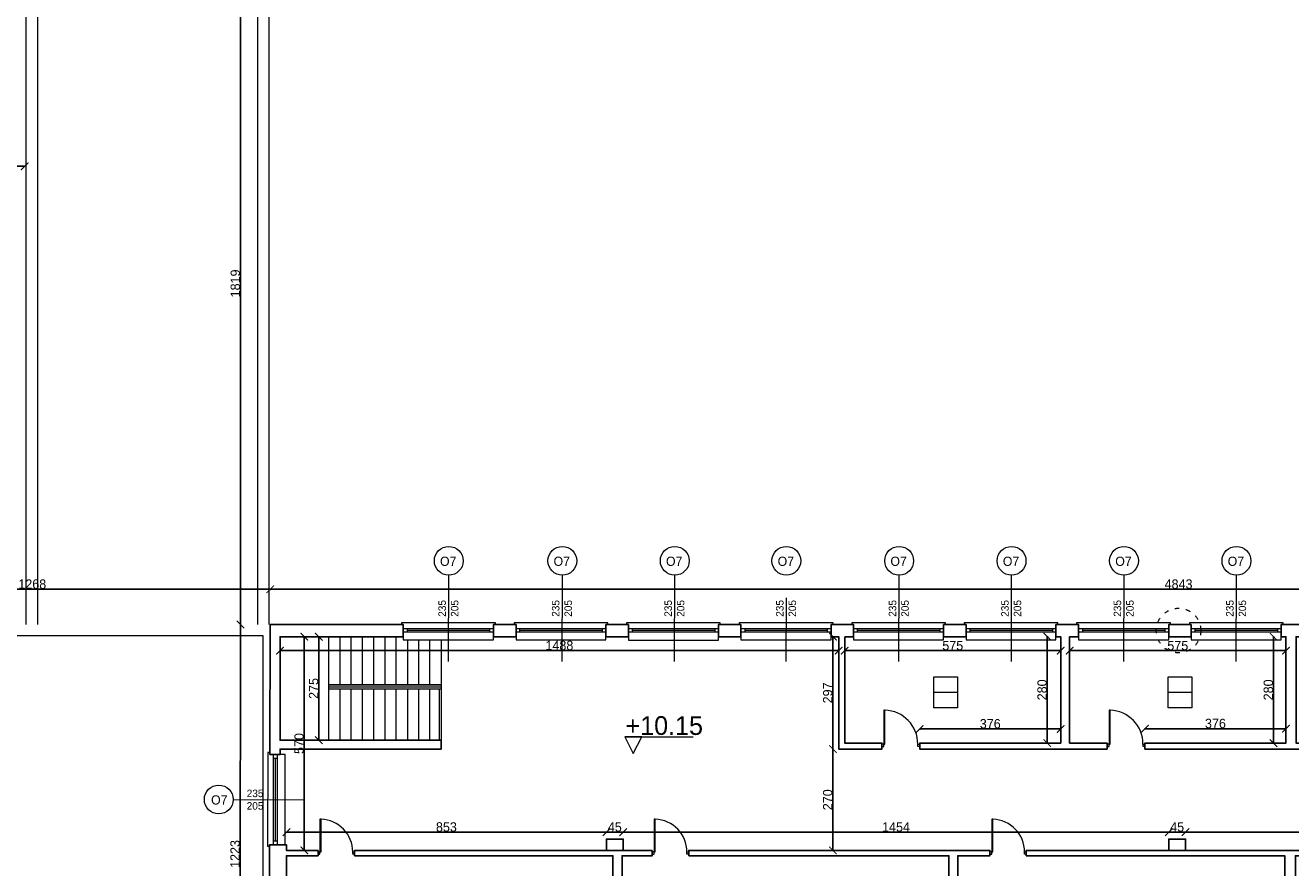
# Model space of a CAD drawing. Header units: centimetres. Extents: x -17621 to 77377, y -18613 to 66.
# Tile 145 of 173: x 46969 to 50342, y -16382 to -14136. Entities that reach past the tile are written whole.
import ezdxf

# ---------------------------------------------------------------- set-up
doc = ezdxf.new("R2010")
doc.units = ezdxf.units.CM
doc.linetypes.add('ACAD_ISO03W100', pattern=[30, 12, -18])
doc.layers.add('0-wymiarowanie rys.CAD', color=5, linetype='Continuous', lineweight=0, true_color=0x0000ff)
for name, color, linetype, lineweight in [('a_drzwi i okna', 2, 'Continuous', 0), ('a_inwentaryzacja', 141, 'Continuous', 0), ('a_niewiadome', 1, 'ACAD_ISO03W100', 0), ('a_wymiarowanie', 211, 'Continuous', 0), ('drzwi', 2, 'Continuous', 0), ('pomieszczenia', 191, 'Continuous', 5)]:
    doc.layers.add(name, color=color, linetype=linetype, lineweight=lineweight)
for name, color, linetype in [('PDF4_A250 SCHODY', 7, 'Continuous'), ('PDF4_A310 STOLARKA ZEWNĘTRZNA', 7, 'Continuous'), ('PDF4_WIDOKOWA', 7, 'Continuous'), ('PDF5_A710 OZNACZENIA KOMUNIKACJI', 7, 'Continuous'), ('PDF5_Text', 7, 'Continuous')]:
    doc.layers.add(name, color=color, linetype=linetype)
doc.styles.add('PDF Century Gothic', font='GOTHIC.TTF')
doc.dimstyles.new('ISO-25', dxfattribs={"dimtxt": 25, "dimasz": 20, "dimexe": 0.6, "dimexo": 0.375, "dimtad": 1, "dimdec": 0, "dimtxsty": 'PDF Century Gothic', "dimblk": 'ARCHTICK', "dimcen": 2.5, "dimadec": 1, "dimazin": 0, "dimtfac": 1, "dimtdec": 0, "dimtmove": 0, "dimatfit": 3, "dimldrblk": 'ARCHTICK', "dimfxl": 2, "dimfxlon": 1, "dimarcsym": 0})

# ---------------------------------------------------------------- blocks, each defined once
blk = doc.blocks.new('_ArchTick')
at = {"color": 0, "linetype": 'ByBlock', "const_width": 0.15}
blk.add_lwpolyline([(-0.5, -0.5), (0.5, 0.5)], dxfattribs=at)
blk = doc.blocks.new('*D259')
at = {"layer": 'a_wymiarowanie', "color": 0, "lineweight": -2, "transparency": 16777216}
for p, q in [((47664.6, -16289.2), (47664.6, -16286.6)), ((47664.6, -16287.2), (48517.6, -16287.2)), ((48517.6, -16289.2), (48517.6, -16286.6))]:
    blk.add_line(p, q, dxfattribs=at)
at = {"layer": 'Defpoints', "color": 0, "transparency": 16777216}
for p in [(48517.6, -16287.2), (47664.6, -16320.6), (48517.6, -16320.8)]:
    blk.add_point(p, dxfattribs=at)
at = {"layer": 'a_wymiarowanie', "color": 0, "lineweight": -2, "transparency": 16777216, "xscale": 20, "yscale": 20, "zscale": 20, "rotation": 180}
blk.add_blockref('_ArchTick', (47664.6, -16287.2), dxfattribs=at)
at = {"layer": 'a_wymiarowanie', "color": 0, "lineweight": -2, "transparency": 16777216, "xscale": 20, "yscale": 20, "zscale": 20}
blk.add_blockref('_ArchTick', (48517.6, -16287.2), dxfattribs=at)
at = {"layer": 'a_wymiarowanie', "color": 0, "lineweight": 0, "transparency": 16777216, "insert": (48091.1, -16273.5), "char_height": 25, "attachment_point": 5, "style": 'PDF Century Gothic'}
blk.add_mtext('853', dxfattribs=at)
blk = doc.blocks.new('*D260')
at = {"layer": 'a_wymiarowanie', "color": 0, "lineweight": -2, "transparency": 16777216}
for p, q in [((48517.6, -16289.2), (48517.6, -16286.6)), ((48517.6, -16287.2), (48562.6, -16287.2)), ((48562.6, -16289.2), (48562.6, -16286.6))]:
    blk.add_line(p, q, dxfattribs=at)
at = {"layer": 'Defpoints', "color": 0, "transparency": 16777216}
for p in [(48562.6, -16287.2), (48517.6, -16320.8), (48562.6, -16305.8)]:
    blk.add_point(p, dxfattribs=at)
at = {"layer": 'a_wymiarowanie', "color": 0, "lineweight": -2, "transparency": 16777216, "xscale": 20, "yscale": 20, "zscale": 20, "rotation": 180}
blk.add_blockref('_ArchTick', (48517.6, -16287.2), dxfattribs=at)
at = {"layer": 'a_wymiarowanie', "color": 0, "lineweight": -2, "transparency": 16777216, "xscale": 20, "yscale": 20, "zscale": 20}
blk.add_blockref('_ArchTick', (48562.6, -16287.2), dxfattribs=at)
at = {"layer": 'a_wymiarowanie', "color": 0, "lineweight": 0, "transparency": 16777216, "insert": (48540.1, -16273.5), "char_height": 25, "attachment_point": 5, "style": 'PDF Century Gothic'}
blk.add_mtext('45', dxfattribs=at)
blk = doc.blocks.new('*D261')
at = {"layer": 'a_wymiarowanie', "color": 0, "lineweight": -2, "transparency": 16777216}
for p, q in [((48562.6, -16289.2), (48562.6, -16286.6)), ((48562.6, -16287.2), (50016.6, -16287.2)), ((50016.6, -16289.2), (50016.6, -16286.6))]:
    blk.add_line(p, q, dxfattribs=at)
at = {"layer": 'Defpoints', "color": 0, "transparency": 16777216}
for p in [(50016.6, -16287.2), (48562.6, -16305.8), (50016.6, -16305.8)]:
    blk.add_point(p, dxfattribs=at)
at = {"layer": 'a_wymiarowanie', "color": 0, "lineweight": -2, "transparency": 16777216, "xscale": 20, "yscale": 20, "zscale": 20, "rotation": 180}
blk.add_blockref('_ArchTick', (48562.6, -16287.2), dxfattribs=at)
at = {"layer": 'a_wymiarowanie', "color": 0, "lineweight": -2, "transparency": 16777216, "xscale": 20, "yscale": 20, "zscale": 20}
blk.add_blockref('_ArchTick', (50016.6, -16287.2), dxfattribs=at)
at = {"layer": 'a_wymiarowanie', "color": 0, "lineweight": 0, "transparency": 16777216, "insert": (49289.6, -16273.5), "char_height": 25, "attachment_point": 5, "style": 'PDF Century Gothic'}
blk.add_mtext('1454', dxfattribs=at)
blk = doc.blocks.new('*D262')
at = {"layer": 'a_wymiarowanie', "color": 0, "lineweight": -2, "transparency": 16777216}
for p, q in [((50016.6, -16289.2), (50016.6, -16286.6)), ((50016.6, -16287.2), (50061.6, -16287.2)), ((50061.6, -16289.2), (50061.6, -16286.6))]:
    blk.add_line(p, q, dxfattribs=at)
at = {"layer": 'Defpoints', "color": 0, "transparency": 16777216}
for p in [(50061.6, -16287.2), (50016.6, -16305.8), (50061.6, -16305.8)]:
    blk.add_point(p, dxfattribs=at)
at = {"layer": 'a_wymiarowanie', "color": 0, "lineweight": -2, "transparency": 16777216, "xscale": 20, "yscale": 20, "zscale": 20, "rotation": 180}
blk.add_blockref('_ArchTick', (50016.6, -16287.2), dxfattribs=at)
at = {"layer": 'a_wymiarowanie', "color": 0, "lineweight": -2, "transparency": 16777216, "xscale": 20, "yscale": 20, "zscale": 20}
blk.add_blockref('_ArchTick', (50061.6, -16287.2), dxfattribs=at)
at = {"layer": 'a_wymiarowanie', "color": 0, "lineweight": 0, "transparency": 16777216, "insert": (50039.1, -16273.5), "char_height": 25, "attachment_point": 5, "style": 'PDF Century Gothic'}
blk.add_mtext('45', dxfattribs=at)
blk = doc.blocks.new('*D263')
at = {"layer": 'a_wymiarowanie', "color": 0, "lineweight": -2, "transparency": 16777216}
for p, q in [((50061.6, -16289.2), (50061.6, -16286.6)), ((50061.6, -16287.2), (51533.6, -16287.2)), ((51533.6, -16289.2), (51533.6, -16286.6))]:
    blk.add_line(p, q, dxfattribs=at)
at = {"layer": 'Defpoints', "color": 0, "transparency": 16777216}
for p in [(51533.6, -16287.2), (50061.6, -16305.8), (51533.6, -16305.8)]:
    blk.add_point(p, dxfattribs=at)
at = {"layer": 'a_wymiarowanie', "color": 0, "lineweight": -2, "transparency": 16777216, "xscale": 20, "yscale": 20, "zscale": 20, "rotation": 180}
blk.add_blockref('_ArchTick', (50061.6, -16287.2), dxfattribs=at)
at = {"layer": 'a_wymiarowanie', "color": 0, "lineweight": -2, "transparency": 16777216, "xscale": 20, "yscale": 20, "zscale": 20}
blk.add_blockref('_ArchTick', (51533.6, -16287.2), dxfattribs=at)
at = {"layer": 'a_wymiarowanie', "color": 0, "lineweight": 0, "transparency": 16777216, "insert": (50797.6, -16273.5), "char_height": 25, "attachment_point": 5, "style": 'PDF Century Gothic'}
blk.add_mtext('1472', dxfattribs=at)
blk = doc.blocks.new('*D315')
at = {"layer": 'a_wymiarowanie', "color": 0, "lineweight": -2, "transparency": 16777216}
for p, q in [((49752.4, -15801.2), (49752.4, -15803.8)), ((49752.4, -15803.2), (50329, -15803.2)), ((50329, -15801.2), (50329, -15803.8))]:
    blk.add_line(p, q, dxfattribs=at)
at = {"layer": 'Defpoints', "color": 0, "transparency": 16777216}
for p in [(49752.4, -15766), (50329, -15766), (50329, -15803.2)]:
    blk.add_point(p, dxfattribs=at)
at = {"layer": 'a_wymiarowanie', "color": 0, "lineweight": -2, "transparency": 16777216, "xscale": 20, "yscale": 20, "zscale": 20, "rotation": 180}
blk.add_blockref('_ArchTick', (49752.4, -15803.2), dxfattribs=at)
at = {"layer": 'a_wymiarowanie', "color": 0, "lineweight": -2, "transparency": 16777216, "xscale": 20, "yscale": 20, "zscale": 20}
blk.add_blockref('_ArchTick', (50329, -15803.2), dxfattribs=at)
at = {"layer": 'a_wymiarowanie', "color": 0, "lineweight": 0, "transparency": 16777216, "insert": (50040.7, -15789.8), "char_height": 25, "attachment_point": 5, "style": 'PDF Century Gothic'}
blk.add_mtext('575', dxfattribs=at)
blk = doc.blocks.new('*D316')
at = {"layer": 'a_wymiarowanie', "color": 0, "lineweight": -2, "transparency": 16777216}
for p, q in [((50297.9, -15766), (50295.3, -15766)), ((50295.9, -16049.7), (50295.9, -15766)), ((50297.9, -16049.7), (50295.3, -16049.7))]:
    blk.add_line(p, q, dxfattribs=at)
at = {"layer": 'Defpoints', "color": 0, "transparency": 16777216}
for p in [(50295.9, -15766), (50329, -15766), (50329, -16049.7)]:
    blk.add_point(p, dxfattribs=at)
at = {"layer": 'a_wymiarowanie', "color": 0, "lineweight": -2, "transparency": 16777216, "xscale": 20, "yscale": 20, "zscale": 20}
for p, rotation in [((50295.9, -15766), 90), ((50295.9, -16049.7), 270)]:
    blk.add_blockref('_ArchTick', p, dxfattribs=dict(at, rotation=rotation))
at = {"layer": 'a_wymiarowanie', "color": 0, "lineweight": 0, "transparency": 16777216, "insert": (50282.2, -15907.8), "char_height": 25, "attachment_point": 5, "rotation": 90, "style": 'PDF Century Gothic'}
blk.add_mtext('280', dxfattribs=at)
blk = doc.blocks.new('*D317')
at = {"layer": 'a_wymiarowanie', "color": 0, "lineweight": -2, "transparency": 16777216}
for p, q in [((49953.1, -16013.3), (49953.1, -16010.7)), ((49953.1, -16011.3), (50329, -16011.3)), ((50329, -16013.3), (50329, -16010.7))]:
    blk.add_line(p, q, dxfattribs=at)
at = {"layer": 'Defpoints', "color": 0, "transparency": 16777216}
for p in [(50329, -16011.3), (49953.1, -16049.7), (50329, -16049.7)]:
    blk.add_point(p, dxfattribs=at)
at = {"layer": 'a_wymiarowanie', "color": 0, "lineweight": -2, "transparency": 16777216, "xscale": 20, "yscale": 20, "zscale": 20, "rotation": 180}
blk.add_blockref('_ArchTick', (49953.1, -16011.3), dxfattribs=at)
at = {"layer": 'a_wymiarowanie', "color": 0, "lineweight": -2, "transparency": 16777216, "xscale": 20, "yscale": 20, "zscale": 20}
blk.add_blockref('_ArchTick', (50329, -16011.3), dxfattribs=at)
at = {"layer": 'a_wymiarowanie', "color": 0, "lineweight": 0, "transparency": 16777216, "insert": (50141.1, -15997.6), "char_height": 25, "attachment_point": 5, "style": 'PDF Century Gothic'}
blk.add_mtext('376', dxfattribs=at)
blk = doc.blocks.new('*D318')
at = {"layer": 'a_wymiarowanie', "color": 0, "lineweight": -2, "transparency": 16777216}
for p, q in [((49153, -15801.2), (49153, -15803.8)), ((49728.7, -15803.2), (49153, -15803.2)), ((49728.7, -15801.2), (49728.7, -15803.8))]:
    blk.add_line(p, q, dxfattribs=at)
at = {"layer": 'Defpoints', "color": 0, "transparency": 16777216}
for p in [(49153, -15766), (49728.7, -15766), (49153, -15803.2)]:
    blk.add_point(p, dxfattribs=at)
at = {"layer": 'a_wymiarowanie', "color": 0, "lineweight": -2, "transparency": 16777216, "xscale": 20, "yscale": 20, "zscale": 20, "rotation": 180}
blk.add_blockref('_ArchTick', (49153, -15803.2), dxfattribs=at)
at = {"layer": 'a_wymiarowanie', "color": 0, "lineweight": -2, "transparency": 16777216, "xscale": 20, "yscale": 20, "zscale": 20}
blk.add_blockref('_ArchTick', (49728.7, -15803.2), dxfattribs=at)
at = {"layer": 'a_wymiarowanie', "color": 0, "lineweight": 0, "transparency": 16777216, "insert": (49440.9, -15789.8), "char_height": 25, "attachment_point": 5, "style": 'PDF Century Gothic'}
blk.add_mtext('575', dxfattribs=at)
blk = doc.blocks.new('*D45')
at = {"layer": 'a_wymiarowanie', "color": 0, "lineweight": -2, "transparency": 16777216}
for p, q in [((49352.8, -16014), (49352.8, -16011.4)), ((49352.8, -16012), (49728.7, -16012)), ((49728.7, -16014), (49728.7, -16011.4))]:
    blk.add_line(p, q, dxfattribs=at)
at = {"layer": 'Defpoints', "color": 0, "transparency": 16777216}
for p in [(49728.7, -16012), (49352.8, -16049.7), (49728.7, -16049.7)]:
    blk.add_point(p, dxfattribs=at)
at = {"layer": 'a_wymiarowanie', "color": 0, "lineweight": -2, "transparency": 16777216, "xscale": 20, "yscale": 20, "zscale": 20, "rotation": 180}
blk.add_blockref('_ArchTick', (49352.8, -16012), dxfattribs=at)
at = {"layer": 'a_wymiarowanie', "color": 0, "lineweight": -2, "transparency": 16777216, "xscale": 20, "yscale": 20, "zscale": 20}
blk.add_blockref('_ArchTick', (49728.7, -16012), dxfattribs=at)
at = {"layer": 'a_wymiarowanie', "color": 0, "lineweight": 0, "transparency": 16777216, "insert": (49540.8, -15998.3), "char_height": 25, "attachment_point": 5, "style": 'PDF Century Gothic'}
blk.add_mtext('376', dxfattribs=at)
blk = doc.blocks.new('*D46')
at = {"layer": 'a_wymiarowanie', "color": 0, "lineweight": -2, "transparency": 16777216}
for p, q in [((49694.8, -15766), (49692.2, -15766)), ((49692.8, -16049.7), (49692.8, -15766)), ((49694.8, -16049.7), (49692.2, -16049.7))]:
    blk.add_line(p, q, dxfattribs=at)
at = {"layer": 'Defpoints', "color": 0, "transparency": 16777216}
for p in [(49692.8, -15766), (49728.7, -15766), (49728.7, -16049.7)]:
    blk.add_point(p, dxfattribs=at)
at = {"layer": 'a_wymiarowanie', "color": 0, "lineweight": -2, "transparency": 16777216, "xscale": 20, "yscale": 20, "zscale": 20}
for p, rotation in [((49692.8, -15766), 90), ((49692.8, -16049.7), 270)]:
    blk.add_blockref('_ArchTick', p, dxfattribs=dict(at, rotation=rotation))
at = {"layer": 'a_wymiarowanie', "color": 0, "lineweight": 0, "transparency": 16777216, "insert": (49679.1, -15907.8), "char_height": 25, "attachment_point": 5, "rotation": 90, "style": 'PDF Century Gothic'}
blk.add_mtext('280', dxfattribs=at)
blk = doc.blocks.new('*D319')
at = {"layer": 'a_wymiarowanie', "color": 0, "lineweight": -2, "transparency": 16777216}
for p, q in [((49123.4, -15766), (49120.8, -15766)), ((49121.4, -16065.7), (49121.4, -15766)), ((49123.4, -16065.7), (49120.8, -16065.7))]:
    blk.add_line(p, q, dxfattribs=at)
at = {"layer": 'Defpoints', "color": 0, "transparency": 16777216}
for p in [(49121.4, -15766), (49136.9, -15766), (49136.9, -16065.7)]:
    blk.add_point(p, dxfattribs=at)
at = {"layer": 'a_wymiarowanie', "color": 0, "lineweight": -2, "transparency": 16777216, "xscale": 20, "yscale": 20, "zscale": 20}
for p, rotation in [((49121.4, -15766), 90), ((49121.4, -16065.7), 270)]:
    blk.add_blockref('_ArchTick', p, dxfattribs=dict(at, rotation=rotation))
at = {"layer": 'a_wymiarowanie', "color": 0, "lineweight": 0, "transparency": 16777216, "insert": (49107.6, -15915.9), "char_height": 25, "attachment_point": 5, "rotation": 90, "style": 'PDF Century Gothic'}
blk.add_mtext('297', dxfattribs=at)
blk = doc.blocks.new('*D320')
at = {"layer": 'a_wymiarowanie', "color": 0, "lineweight": -2, "transparency": 16777216}
for p, q in [((49123.4, -16065.7), (49120.8, -16065.7)), ((49121.4, -16065.7), (49121.4, -16335.8)), ((49119.4, -16335.8), (49122, -16335.8))]:
    blk.add_line(p, q, dxfattribs=at)
at = {"layer": 'Defpoints', "color": 0, "transparency": 16777216}
for p in [(49136.9, -16065.7), (48740.5, -16335.8), (49121.4, -16335.8)]:
    blk.add_point(p, dxfattribs=at)
at = {"layer": 'a_wymiarowanie', "color": 0, "lineweight": -2, "transparency": 16777216, "xscale": 20, "yscale": 20, "zscale": 20}
for p, rotation in [((49121.4, -16065.7), 90), ((49121.4, -16335.8), 270)]:
    blk.add_blockref('_ArchTick', p, dxfattribs=dict(at, rotation=rotation))
at = {"layer": 'a_wymiarowanie', "color": 0, "lineweight": 0, "transparency": 16777216, "insert": (49107.6, -16200.8), "char_height": 25, "attachment_point": 5, "rotation": 90, "style": 'PDF Century Gothic'}
blk.add_mtext('270', dxfattribs=at)
blk = doc.blocks.new('*D270')
at = {"layer": 'a_wymiarowanie', "color": 0, "lineweight": -2, "transparency": 16777216}
for p, q in [((47647.6, -15801.2), (47647.6, -15803.8)), ((47647.6, -15803.2), (49136.9, -15803.2)), ((49136.9, -15801.2), (49136.9, -15803.8))]:
    blk.add_line(p, q, dxfattribs=at)
at = {"layer": 'Defpoints', "color": 0, "transparency": 16777216}
for p in [(47647.6, -15766), (49136.9, -15766), (49136.9, -15803.2)]:
    blk.add_point(p, dxfattribs=at)
at = {"layer": 'a_wymiarowanie', "color": 0, "lineweight": -2, "transparency": 16777216, "xscale": 20, "yscale": 20, "zscale": 20, "rotation": 180}
blk.add_blockref('_ArchTick', (47647.6, -15803.2), dxfattribs=at)
at = {"layer": 'a_wymiarowanie', "color": 0, "lineweight": -2, "transparency": 16777216, "xscale": 20, "yscale": 20, "zscale": 20}
blk.add_blockref('_ArchTick', (49136.9, -15803.2), dxfattribs=at)
at = {"layer": 'a_wymiarowanie', "color": 0, "lineweight": 0, "transparency": 16777216, "insert": (48392.3, -15789.5), "char_height": 25, "attachment_point": 5, "style": 'PDF Century Gothic'}
blk.add_mtext('1488', dxfattribs=at)
blk = doc.blocks.new('*D272')
at = {"layer": 'a_wymiarowanie', "color": 0, "lineweight": -2, "transparency": 16777216}
for p, q in [((47753, -15766), (47750.4, -15766)), ((47751, -16042), (47751, -15766)), ((47753, -16042), (47750.4, -16042))]:
    blk.add_line(p, q, dxfattribs=at)
at = {"layer": 'Defpoints', "color": 0, "transparency": 16777216}
for p in [(47751, -15766), (47777.2, -15766), (47777.2, -16042)]:
    blk.add_point(p, dxfattribs=at)
at = {"layer": 'a_wymiarowanie', "color": 0, "lineweight": -2, "transparency": 16777216, "xscale": 20, "yscale": 20, "zscale": 20}
for p, rotation in [((47751, -15766), 90), ((47751, -16042), 270)]:
    blk.add_blockref('_ArchTick', p, dxfattribs=dict(at, rotation=rotation))
at = {"layer": 'a_wymiarowanie', "color": 0, "lineweight": 0, "transparency": 16777216, "insert": (47737.3, -15904), "char_height": 25, "attachment_point": 5, "rotation": 90, "style": 'PDF Century Gothic'}
blk.add_mtext('275', dxfattribs=at)
blk = doc.blocks.new('*D273')
at = {"layer": 'a_wymiarowanie', "color": 0, "lineweight": -2, "transparency": 16777216}
for p, q in [((47710.2, -15766), (47712.8, -15766)), ((47712.2, -16335.8), (47712.2, -15766)), ((47710.2, -16335.8), (47712.8, -16335.8))]:
    blk.add_line(p, q, dxfattribs=at)
at = {"layer": 'Defpoints', "color": 0, "transparency": 16777216}
for p in [(47664.6, -15766), (47712.2, -15766), (47664.6, -16335.8)]:
    blk.add_point(p, dxfattribs=at)
at = {"layer": 'a_wymiarowanie', "color": 0, "lineweight": -2, "transparency": 16777216, "xscale": 20, "yscale": 20, "zscale": 20}
for p, rotation in [((47712.2, -15766), 90), ((47712.2, -16335.8), 270)]:
    blk.add_blockref('_ArchTick', p, dxfattribs=dict(at, rotation=rotation))
at = {"layer": 'a_wymiarowanie', "color": 0, "lineweight": 0, "transparency": 16777216, "insert": (47698.5, -16050.9), "char_height": 25, "attachment_point": 5, "rotation": 90, "style": 'PDF Century Gothic'}
blk.add_mtext('570', dxfattribs=at)
blk = doc.blocks.new('*D1111')
at = {"layer": '0-wymiarowanie rys.CAD', "color": 0, "linetype": 'Continuous', "lineweight": -2, "transparency": 16777216}
for p, q in [((47621.4, -15641.7), (47621.4, -15639.1)), ((52464.3, -15639.7), (47621.4, -15639.7)), ((52464.3, -15641.7), (52464.3, -15639.1))]:
    blk.add_line(p, q, dxfattribs=at)
at = {"layer": 'Defpoints', "color": 0, "linetype": 'Continuous', "transparency": 16777216}
for p in [(47621.4, -15639.7), (47621.4, -15733.8), (52464.3, -15733.8)]:
    blk.add_point(p, dxfattribs=at)
at = {"layer": '0-wymiarowanie rys.CAD', "color": 0, "linetype": 'Continuous', "lineweight": -2, "transparency": 16777216, "xscale": 20, "yscale": 20, "zscale": 20, "rotation": 180}
blk.add_blockref('_ArchTick', (47621.4, -15639.7), dxfattribs=at)
at = {"layer": '0-wymiarowanie rys.CAD', "color": 0, "linetype": 'Continuous', "lineweight": -2, "transparency": 16777216, "xscale": 20, "yscale": 20, "zscale": 20}
blk.add_blockref('_ArchTick', (52464.3, -15639.7), dxfattribs=at)
at = {"layer": '0-wymiarowanie rys.CAD', "color": 0, "linetype": 'Continuous', "transparency": 16777216, "insert": (50042.8, -15625.9), "char_height": 25, "attachment_point": 5, "style": 'PDF Century Gothic'}
blk.add_mtext('4843', dxfattribs=at)
blk = doc.blocks.new('*D1122')
at = {"layer": '0-wymiarowanie rys.CAD', "color": 0, "linetype": 'Continuous', "lineweight": -2, "transparency": 16777216}
for p, q in [((47540.7, -16957.2), (47542.4, -15733.7)), ((47544.4, -15733.7), (47541.8, -15733.7)), ((47542.7, -16957.2), (47540.1, -16957.2))]:
    blk.add_line(p, q, dxfattribs=at)
at = {"layer": 'Defpoints', "color": 0, "linetype": 'Continuous', "transparency": 16777216}
for p in [(47542.4, -15733.7), (47621.4, -15733.8), (47619.7, -16957.3)]:
    blk.add_point(p, dxfattribs=at)
at = {"layer": '0-wymiarowanie rys.CAD', "color": 0, "linetype": 'Continuous', "lineweight": -2, "transparency": 16777216, "xscale": 20, "yscale": 20, "zscale": 20}
for p, rotation in [((47542.4, -15733.7), 89.92069793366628), ((47540.7, -16957.2), 269.9206979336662)]:
    blk.add_blockref('_ArchTick', p, dxfattribs=dict(at, rotation=rotation))
at = {"layer": '0-wymiarowanie rys.CAD', "color": 0, "linetype": 'Continuous', "transparency": 16777216, "insert": (47527.8, -16345.4), "char_height": 25, "attachment_point": 5, "rotation": 89.9207, "style": 'PDF Century Gothic'}
blk.add_mtext('1223', dxfattribs=at)
blk = doc.blocks.new('*D1155')
at = {"layer": '0-wymiarowanie rys.CAD', "color": 0, "linetype": 'Continuous', "lineweight": -2, "transparency": 16777216}
for p, q in [((47544.2, -13914.4), (47541.6, -13914.4)), ((47542.2, -13914.4), (47542.2, -15733.8)), ((47544.2, -15733.8), (47541.6, -15733.8))]:
    blk.add_line(p, q, dxfattribs=at)
at = {"layer": 'Defpoints', "color": 0, "linetype": 'Continuous', "transparency": 16777216}
for p in [(47618.8, -13914.4), (47542.2, -15733.8), (47621.4, -15733.8)]:
    blk.add_point(p, dxfattribs=at)
at = {"layer": '0-wymiarowanie rys.CAD', "color": 0, "linetype": 'Continuous', "lineweight": -2, "transparency": 16777216, "xscale": 20, "yscale": 20, "zscale": 20}
for p, rotation in [((47542.2, -13914.4), 90), ((47542.2, -15733.8), 270)]:
    blk.add_blockref('_ArchTick', p, dxfattribs=dict(at, rotation=rotation))
at = {"layer": '0-wymiarowanie rys.CAD', "color": 0, "linetype": 'Continuous', "transparency": 16777216, "insert": (47528.5, -14824.1), "char_height": 25, "attachment_point": 5, "rotation": 90, "style": 'PDF Century Gothic'}
blk.add_mtext('1819', dxfattribs=at)
blk = doc.blocks.new('*D1158')
at = {"layer": '0-wymiarowanie rys.CAD', "color": 0, "linetype": 'Continuous', "lineweight": -2, "transparency": 16777216}
for p, q in [((46353.1, -15641.7), (46353.1, -15639.1)), ((47621.4, -15639.7), (46353.1, -15639.7)), ((47621.4, -15641.7), (47621.4, -15639.1))]:
    blk.add_line(p, q, dxfattribs=at)
at = {"layer": 'Defpoints', "color": 0, "linetype": 'Continuous', "transparency": 16777216}
for p in [(46353.1, -15639.7), (46353.1, -15733.8), (47621.4, -15733.8)]:
    blk.add_point(p, dxfattribs=at)
at = {"layer": '0-wymiarowanie rys.CAD', "color": 0, "linetype": 'Continuous', "lineweight": -2, "transparency": 16777216, "xscale": 20, "yscale": 20, "zscale": 20, "rotation": 180}
blk.add_blockref('_ArchTick', (46353.1, -15639.7), dxfattribs=at)
at = {"layer": '0-wymiarowanie rys.CAD', "color": 0, "linetype": 'Continuous', "lineweight": -2, "transparency": 16777216, "xscale": 20, "yscale": 20, "zscale": 20}
blk.add_blockref('_ArchTick', (47621.4, -15639.7), dxfattribs=at)
at = {"layer": '0-wymiarowanie rys.CAD', "color": 0, "linetype": 'Continuous', "transparency": 16777216, "insert": (46987.2, -15625.9), "char_height": 25, "attachment_point": 5, "style": 'PDF Century Gothic'}
blk.add_mtext('1268', dxfattribs=at)
blk = doc.blocks.new('*D1160')
at = {"layer": '0-wymiarowanie rys.CAD', "color": 0, "linetype": 'Continuous', "lineweight": -2, "transparency": 16777216}
for p, q in [((44283, -14509.8), (44283, -14512.4)), ((46966.9, -14511.8), (44283, -14511.8)), ((46966.9, -14509.8), (46966.9, -14512.4))]:
    blk.add_line(p, q, dxfattribs=at)
at = {"layer": 'Defpoints', "color": 0, "linetype": 'Continuous', "transparency": 16777216}
for p in [(44283, -14372.4), (46966.9, -14372.4), (44283, -14511.8)]:
    blk.add_point(p, dxfattribs=at)
at = {"layer": '0-wymiarowanie rys.CAD', "color": 0, "linetype": 'Continuous', "lineweight": -2, "transparency": 16777216, "xscale": 20, "yscale": 20, "zscale": 20, "rotation": 180}
blk.add_blockref('_ArchTick', (44283, -14511.8), dxfattribs=at)
at = {"layer": '0-wymiarowanie rys.CAD', "color": 0, "linetype": 'Continuous', "lineweight": -2, "transparency": 16777216, "xscale": 20, "yscale": 20, "zscale": 20}
blk.add_blockref('_ArchTick', (46966.9, -14511.8), dxfattribs=at)
at = {"layer": '0-wymiarowanie rys.CAD', "color": 0, "linetype": 'Continuous', "transparency": 16777216, "insert": (45625, -14498.1), "char_height": 25, "attachment_point": 5, "style": 'PDF Century Gothic'}
blk.add_mtext('2684', dxfattribs=at)

msp = doc.modelspace()

# ---------------------------------------------------------------- linework, layer by layer
at = {"layer": 'a_drzwi i okna'}
for p, q in [((48096.7, -15602.2), (48096.1, -15832.3)), ((48399.4, -15602.2), (48398.8, -15832.3)), ((48699.1, -15602.2), (48698.5, -15832.3)), ((49297.3, -15602.2), (49296.7, -15832.3)), ((49597, -15602.2), (49596.4, -15832.3)), ((49896.7, -15602.2), (49896.1, -15832.3)), ((50196.4, -15602.2), (50195.8, -15832.3)), ((48996.5, -15662.2), (48996.1, -15832.3)), ((47522.7, -16200.6), (47712.9, -16200.1))]:
    msp.add_line(p, q, dxfattribs=at)
for centre in [(48097.4, -15563.7), (48400.1, -15563.7), (48699.8, -15563.7), (48997.4, -15563.7), (49298, -15563.7), (49597.7, -15563.7), (49897.4, -15563.7), (50197.1, -15563.7), (47484.3, -16200.1)]:
    msp.add_circle(centre, 38.4, dxfattribs=at)
at = {"layer": 'a_inwentaryzacja', "lineweight": 25}
for points in [[(47621.4, -15733.8), (47976.1, -15733.8), (47976.1, -15766), (47647.6, -15766), (47647.6, -16042), (48076.9, -16042), (48076.9, -16065.7), (47647.6, -16065.7), (47647.6, -16080.1), (47620.5, -16080.1)], [(48276.7, -15766), (48216.6, -15766), (48216.6, -15733.8), (48276.7, -15733.8)], [(48576.4, -15766), (48516.3, -15766), (48516.3, -15733.8), (48576.4, -15733.8)], [(48876.1, -15766), (48816, -15766), (48816, -15733.8), (48876.1, -15733.8)], [(49153, -15766), (49153, -16049.7), (49252.1, -16049.7), (49252.1, -16065.7), (49136.9, -16065.7), (49136.9, -15766), (49116.6, -15766), (49116.6, -15733.8), (49176.7, -15733.8), (49176.7, -15766)], [(49852.3, -16065.7), (49852.3, -16049.7), (49752.4, -16049.7), (49752.4, -15766), (49776.1, -15766), (49776.1, -15733.8), (49716, -15733.8), (49716, -15766), (49728.7, -15766), (49728.7, -16049.7), (49352.8, -16049.7), (49352.8, -16065.7)], [(49476.4, -15766), (49416.3, -15766), (49416.3, -15733.8), (49476.4, -15733.8)], [(50641.4, -16049.7), (50635.5, -16049.7), (50635.5, -15869.7), (50623.7, -15869.7), (50623.7, -16049.7), (50356.1, -16049.7), (50356.1, -15766), (50376.4, -15766), (50376.4, -15733.8), (50316.3, -15733.8), (50316.3, -15766), (50329, -15766), (50329, -16049.7), (49953.1, -16049.7), (49953.1, -16065.7), (50641.4, -16065.7)], [(50076.7, -15733.8), (50076.7, -15766), (50016.6, -15766), (50016.6, -15733.8)], [(47749.2, -16335.8), (47664.6, -16335.8), (47664.6, -16320.6), (47619.7, -16320.6), (47619.7, -16958.1), (47676.4, -16958.1), (47676.4, -16925.9), (47664.6, -16925.9), (47664.6, -16350.2), (47749.2, -16350.2)], [(48562.6, -16335.8), (48517.6, -16335.8), (48517.6, -16305.8), (48562.6, -16305.8)], [(50061.6, -16335.8), (50016.6, -16335.8), (50016.6, -16305.8), (50061.6, -16305.8)], [(48639.9, -16335.8), (47846.4, -16335.9), (47846.4, -16350.2), (48534.9, -16350.2), (48534.9, -16925.9), (48516.3, -16925.9), (48516.3, -16958.1), (48576.4, -16958.1), (48576.4, -16925.9), (48559.5, -16925.9), (48559.5, -16350.2), (48639.9, -16350.2)], [(48737, -16350.2), (49430.7, -16350.2), (49430.7, -16925.9), (49416.3, -16925.9), (49416.3, -16958.1), (49476.4, -16958.1), (49476.4, -16925.9), (49454.4, -16925.9), (49454.4, -16350.2), (49539.9, -16350.2), (49539.9, -16335.8), (48737, -16335.9)], [(50439.9, -16335.8), (49637, -16335.9), (49637, -16350.2), (50325.7, -16350.2), (50325.7, -16925.9), (50316.3, -16925.9), (50316.3, -16958.1), (50376.4, -16958.1), (50376.4, -16925.9), (50354.4, -16925.9), (50354.4, -16350.2), (50439.9, -16350.2)]]:
    msp.add_lwpolyline(points, close=True, dxfattribs=at)
at = {"layer": 'a_niewiadome'}
msp.add_circle((50042.8, -15749.6), 59.4, dxfattribs=at)
at = {"layer": 'drzwi'}
for points in [[(49257.1, -16052.7), (49252.1, -16052.7), (49252.1, -16059.1), (49257.1, -16059.1), (49257.1, -16052.7), (49260.2, -16052.7), (49260.2, -15962.1), (49257.1, -15962.1), (49257.1, -16052.7)], [(49857.4, -16052.7), (49852.4, -16052.7), (49852.4, -16059.1), (49857.4, -16059.1), (49857.4, -16052.7), (49860.4, -16052.7), (49860.4, -15962.1), (49857.4, -15962.1), (49857.4, -16052.7)], [(47754.1, -16340), (47749.2, -16340), (47749.2, -16346.1), (47754.1, -16346.1), (47754.1, -16340), (47757, -16340), (47757, -16252.6), (47754.1, -16252.6), (47754.1, -16340)], [(48644.8, -16340), (48639.9, -16340), (48639.9, -16346.1), (48644.8, -16346.1), (48644.8, -16340), (48647.7, -16340), (48647.7, -16252.6), (48644.8, -16252.6), (48644.8, -16340)], [(49544.8, -16340), (49539.9, -16340), (49539.9, -16346.1), (49544.8, -16346.1), (49544.8, -16340), (49547.7, -16340), (49547.7, -16252.6), (49544.8, -16252.6), (49544.8, -16340)]]:
    msp.add_lwpolyline(points, dxfattribs=at)
for points in [[(49347.8, -16052.7), (49352.8, -16052.7), (49352.8, -16059.1), (49347.8, -16059.1)], [(49948.1, -16052.7), (49953.1, -16052.7), (49953.1, -16059.1), (49948.1, -16059.1)], [(47841.5, -16340), (47846.4, -16340), (47846.4, -16346.1), (47841.5, -16346.1)], [(48732.2, -16340), (48737, -16340), (48737, -16346.1), (48732.2, -16346.1)], [(49632.2, -16340), (49637, -16340), (49637, -16346.1), (49632.2, -16346.1)]]:
    msp.add_lwpolyline(points, close=True, dxfattribs=at)
for centre, radius in [((49257.2, -16052.5), 90.5), ((49857.5, -16052.5), 90.5), ((47754.2, -16339.8), 87.3), ((48644.9, -16339.8), 87.3), ((49544.9, -16339.8), 87.3)]:
    msp.add_arc(centre, radius, 359.8945, 88.1637, dxfattribs=at)
at = {"layer": 'PDF4_A250 SCHODY', "lineweight": 5}
for points in [[(47777.2, -15766), (47777.2, -15894.7)], [(47806.8, -15766), (47806.8, -15894.7)], [(47836.4, -15766), (47836.4, -15894.7)], [(47866.9, -15766), (47866.9, -15894.7)], [(47896.6, -15766), (47896.6, -15894.7)], [(47927, -15766), (47927, -15894.7)], [(47956.7, -15766.9), (47956.7, -15894.7)], [(47987.1, -15774.5), (47987.1, -15894.7)], [(48016.8, -15774.5), (48016.8, -15894.7)], [(48046.4, -15774.5), (48046.4, -15894.7)], [(48076.9, -15774.5), (48076.9, -16042)], [(47777.2, -15832.9), (47777.2, -16042)], [(48076.9, -15894.7), (47777.2, -15894.7), (48076.9, -15894.7)], [(47777.2, -15899.8), (48076.9, -15899.8)], [(47777.2, -15904.9), (48076.9, -15904.9)], [(47806.8, -15904.9), (47806.8, -16042)], [(47836.4, -15904.9), (47836.4, -16042)], [(47866.9, -15904.9), (47866.9, -16042)], [(47896.6, -15904.9), (47896.6, -16042)], [(47927, -15904.9), (47927, -16042)], [(47956.7, -15904.9), (47956.7, -16042)], [(47987.1, -15904.9), (47987.1, -16042)], [(48016.8, -15904.9), (48016.8, -16042)], [(48046.4, -15904.9), (48046.4, -16042)], [(48071.8, -15904.9), (48071.8, -16042)]]:
    msp.add_lwpolyline(points, dxfattribs=at)
at = {"layer": 'PDF4_A310 STOLARKA ZEWNĘTRZNA', "lineweight": 5}
for points in [[(48216.6, -15774.5), (48216.6, -15733.8), (48221.7, -15733.8), (48221.7, -15728.8), (47976.1, -15728.8), (47971.1, -15728.8), (47971.1, -15733.8), (47976.1, -15733.8), (47976.1, -15774.5)], [(48216.6, -15754.2), (48206.4, -15754.2), (47986.3, -15754.2), (47976.1, -15754.2), (47976.1, -15744), (47986.3, -15744), (48206.4, -15744), (48216.6, -15744)], [(48516.3, -15774.5), (48516.3, -15733.8), (48521.4, -15733.8), (48521.4, -15728.8), (48276.7, -15728.8), (48271.6, -15728.8), (48271.6, -15733.8), (48276.7, -15733.8), (48276.7, -15774.5)], [(48516.3, -15754.2), (48506.2, -15754.2), (48286, -15754.2), (48276.7, -15754.2), (48276.7, -15744), (48286, -15744), (48506.2, -15744), (48516.3, -15744)], [(48816, -15775.3), (48816, -15733.8), (48821.1, -15733.8), (48821.1, -15728.8), (48576.4, -15728.8), (48571.3, -15728.8), (48571.3, -15733.8), (48576.4, -15733.8), (48576.4, -15775.3)], [(48816, -15754.2), (48806.7, -15754.2), (48586.6, -15754.2), (48576.4, -15754.2), (48576.4, -15744), (48586.6, -15744), (48806.7, -15744), (48816, -15744)], [(49116.6, -15774.5), (49116.6, -15733.8), (49121.7, -15733.8), (49121.7, -15728.8), (48876.1, -15728.8), (48871.1, -15728.8), (48871.1, -15733.8), (48876.1, -15733.8), (48876.1, -15774.5)], [(49116.6, -15754.2), (49106.4, -15754.2), (48886.3, -15754.2), (48876.1, -15754.2), (48876.1, -15744), (48886.3, -15744), (49106.4, -15744), (49116.6, -15744)], [(49416.3, -15774.5), (49416.3, -15733.8), (49421.4, -15733.8), (49421.4, -15728.8), (49176.7, -15728.8), (49171.6, -15728.8), (49171.6, -15733.8), (49176.7, -15733.8), (49176.7, -15774.5)], [(49416.3, -15754.2), (49406.2, -15754.2), (49186, -15754.2), (49176.7, -15754.2), (49176.7, -15744), (49186, -15744), (49406.2, -15744), (49416.3, -15744)], [(49716, -15774.5), (49716, -15733.8), (49721.1, -15733.8), (49721.1, -15728.8), (49476.4, -15728.8), (49471.3, -15728.8), (49471.3, -15733.8), (49476.4, -15733.8), (49476.4, -15774.5)], [(49716, -15754.2), (49706.7, -15754.2), (49486.6, -15754.2), (49476.4, -15754.2), (49476.4, -15744), (49486.6, -15744), (49706.7, -15744), (49716, -15744)], [(50016.6, -15774.5), (50016.6, -15733.8), (50021.7, -15733.8), (50021.7, -15728.8), (49776.1, -15728.8), (49771.1, -15728.8), (49771.1, -15733.8), (49776.1, -15733.8), (49776.1, -15774.5)], [(50016.6, -15754.2), (50006.4, -15754.2), (49786.3, -15754.2), (49776.1, -15754.2), (49776.1, -15744), (49786.3, -15744), (50006.4, -15744), (50016.6, -15744)], [(50316.3, -15774.5), (50316.3, -15733.8), (50321.4, -15733.8), (50321.4, -15728.8), (50076.7, -15728.8), (50071.6, -15728.8), (50071.6, -15733.8), (50076.7, -15733.8), (50076.7, -15774.5)], [(50316.3, -15754.2), (50306.2, -15754.2), (50086, -15754.2), (50076.7, -15754.2), (50076.7, -15744), (50086, -15744), (50306.2, -15744), (50316.3, -15744)], [(47661.2, -16080.1), (47620.5, -16080.1), (47620.5, -16075.1), (47615.5, -16075.1), (47614.6, -16320.6), (47614.6, -16324.8), (47619.7, -16324.8), (47619.7, -16320.6), (47661.2, -16320.6)], [(47640, -16080.1), (47640, -16090.3), (47640, -16310.4), (47640, -16320.6), (47629.9, -16320.6), (47629.9, -16310.4), (47629.9, -16090.3), (47629.9, -16080.1)]]:
    msp.add_lwpolyline(points, close=True, dxfattribs=at)
for points in [[(47986.3, -15744), (47986.3, -15754.2)], [(48206.4, -15749.1), (47986.3, -15749.1)], [(48206.4, -15744), (48206.4, -15754.2)], [(48286, -15744), (48286, -15754.2)], [(48506.2, -15749.1), (48286, -15749.1)], [(48506.2, -15744), (48506.2, -15754.2)], [(48586.6, -15744), (48586.6, -15754.2)], [(48806.7, -15749.1), (48586.6, -15749.1)], [(48806.7, -15744), (48806.7, -15754.2)], [(48886.3, -15744), (48886.3, -15754.2)], [(49106.4, -15749.1), (48886.3, -15749.1)], [(49106.4, -15744), (49106.4, -15754.2)], [(49186, -15744), (49186, -15754.2)], [(49406.2, -15749.1), (49186, -15749.1)], [(49406.2, -15744), (49406.2, -15754.2)], [(49486.6, -15744), (49486.6, -15754.2)], [(49706.7, -15749.1), (49486.6, -15749.1)], [(49706.7, -15744), (49706.7, -15754.2)], [(49786.3, -15744), (49786.3, -15754.2)], [(50006.4, -15749.1), (49786.3, -15749.1)], [(50006.4, -15744), (50006.4, -15754.2)], [(50086, -15744), (50086, -15754.2)], [(50306.2, -15749.1), (50086, -15749.1)], [(50306.2, -15744), (50306.2, -15754.2)], [(47629.9, -16090.3), (47640, -16090.3)], [(47634.9, -16090.3), (47634.9, -16310.4)], [(47629.9, -16310.4), (47640, -16310.4)]]:
    msp.add_lwpolyline(points, dxfattribs=at)
at = {"layer": 'PDF4_WIDOKOWA', "lineweight": 5}
for points in [[(47618.8, -15733.8), (47618.8, -13914.4), (47632.4, -13914.4), (47632.4, -12690.9), (47618.8, -12690.9), (47618.8, -10886.7), (47632.4, -10886.7), (47632.4, -9656.5), (46970.3, -9656.5), (46970.3, -15733.8)], [(47588.4, -15733.8), (47588.4, -13884.7), (47588.4, -12720.6), (47588.4, -10857.1), (47588.4, -10842.7), (47588.4, -9672.6), (47000.4, -9672), (47000.8, -15733.8)]]:
    msp.add_lwpolyline(points, dxfattribs=at)
msp.add_lwpolyline([(47602.8, -15763.5), (46382.7, -15763.5), (46382.7, -16927.6), (47602.8, -16927.6)], close=True, dxfattribs=at)
at = {"layer": 'PDF5_A710 OZNACZENIA KOMUNIKACJI', "lineweight": 5}
msp.add_lwpolyline([(48567, -16033), (48611.8, -16033), (48567, -16033), (48589, -16077.9), (48611.8, -16033), (48567, -16033), (48589, -16077.9), (48611.8, -16033), (48749, -16033)], dxfattribs=at)
at = {"layer": 'pomieszczenia'}
for p, q in [((49390.1, -15914.2), (49453.1, -15914.2)), ((50014.7, -15914.2), (50077.8, -15914.2))]:
    msp.add_line(p, q, dxfattribs=at)
for points in [[(49390.1, -15873), (49453.1, -15873), (49453.1, -15955.4), (49390.1, -15955.4)], [(50014.7, -15873), (50077.8, -15873), (50077.8, -15955.4), (50014.7, -15955.4)]]:
    msp.add_lwpolyline(points, close=True, dxfattribs=at)

# ---------------------------------------------------------------- texts
at = {"layer": 'a_drzwi i okna', "style": 'PDF Century Gothic'}
for s, width, gutter_width, heights, insert, char_height, attachment_point in [('O7', 220.698, 15.3, [199.8], (48074.1, -15577.6), 24.55, 7), ('O7', 220.698, 15.3, [199.8], (48376.8, -15577.6), 24.55, 7), ('O7', 220.698, 15.3, [199.8], (48676.5, -15577.6), 24.55, 7), ('O7', 220.698, 15.3, [199.8], (48974.1, -15577.6), 24.55, 7), ('O7', 220.698, 15.3, [199.8], (49274.7, -15577.6), 24.55, 7), ('O7', 220.698, 15.3, [199.8], (49574.4, -15577.6), 24.55, 7), ('O7', 220.698, 15.3, [199.8], (49874.1, -15577.6), 24.55, 7), ('O7', 220.698, 15.3, [199.8], (50173.8, -15577.6), 24.55, 7), ('O7', 220.698, 15.3, [199.8], (47507.6, -16213.9), 24.55, 9), ('235\\P205', 179.816, 12.5, [162.8], (47603.4, -16173.8), 20, 3)]:
    msp.add_mtext_dynamic_manual_height_columns(s, width=width, gutter_width=gutter_width, heights=heights, dxfattribs=dict(at, insert=insert, char_height=char_height, attachment_point=attachment_point))
at = {"layer": 'a_drzwi i okna', "char_height": 20, "attachment_point": 1, "rotation": 90, "style": 'PDF Century Gothic'}
for insert in [(48069.8, -15712.9), (48372.4, -15712.9), (48672.2, -15712.9), (48969.8, -15712.9), (49270.3, -15712.9), (49570, -15712.9), (49869.8, -15712.9), (50169.5, -15712.9)]:
    msp.add_mtext_dynamic_manual_height_columns('235\\P205', width=179.816, gutter_width=12.5, heights=[162.8], dxfattribs=dict(at, insert=insert))
at = {"layer": 'PDF5_Text', "insert": (48568.7, -16003.3), "char_height": 50, "attachment_point": 4, "style": 'PDF Century Gothic'}
msp.add_mtext('+10.15', dxfattribs=at)

# ---------------------------------------------------------------- dimensions: what is measured, and where the dimension line sits
at = {"layer": '0-wymiarowanie rys.CAD', "linetype": 'Continuous'}
dim = msp.add_linear_dim(base=(47542.2, -15733.8), p1=(47618.8, -13914.4), p2=(47621.4, -15733.8), angle=90, dimstyle='ISO-25', dxfattribs=at)
dim.commit()
dim.dimension.update_dxf_attribs({"geometry": '*D1155', "text_midpoint": (47528.5, -14824.1)})
for base, p1, p2, picture, middle in [((44283, -14511.8), (46966.9, -14372.4), (44283, -14372.4), '*D1160', (45625, -14498.1)), ((46353.1, -15639.7), (47621.4, -15733.8), (46353.1, -15733.8), '*D1158', (46987.2, -15625.9)), ((47621.4, -15639.7), (52464.3, -15733.8), (47621.4, -15733.8), '*D1111', (50042.8, -15625.9))]:
    dim = msp.add_linear_dim(base=base, p1=p1, p2=p2, dimstyle='ISO-25', dxfattribs=at)
    dim.commit()
    dim.dimension.update_dxf_attribs({"geometry": picture, "text_midpoint": middle})
dim = msp.add_aligned_dim(p1=(47619.6964, -16957.2753), p2=(47621.3897, -15733.8493), distance=78.9983, dimstyle='ISO-25', dxfattribs=at)
dim.commit()
dim.dimension.update_dxf_attribs({"geometry": '*D1122', "text_midpoint": (47527.791, -16345.4339)})
at = {"layer": 'a_wymiarowanie', "lineweight": 0}
for base, p1, p2, text, picture, middle in [((49136.9, -15803.2), (47647.6, -15766), (49136.9, -15766), '1488', '*D270', (48392.3, -15789.5)), ((49153, -15803.2), (49728.7, -15766), (49153, -15766), '575', '*D318', (49440.9, -15789.8)), ((50329, -15803.2), (49752.4, -15766), (50329, -15766), '575', '*D315', (50040.7, -15789.8))]:
    dim = msp.add_linear_dim(base=base, p1=p1, p2=p2, text=text, dimstyle='ISO-25', dxfattribs=at)
    dim.commit()
    dim.dimension.update_dxf_attribs({"geometry": picture, "text_midpoint": middle})
dim = msp.add_linear_dim(base=(47712.2, -15766), p1=(47664.6, -16335.8), p2=(47664.6, -15766), angle=90, dimstyle='ISO-25', dxfattribs=at)
dim.commit()
dim.dimension.update_dxf_attribs({"geometry": '*D273', "text_midpoint": (47698.5, -16050.9)})
for base, p1, p2, text, picture, middle in [((47751, -15766), (47777.2, -16042), (47777.2, -15766), '275', '*D272', (47737.3, -15904)), ((49121.4, -15766), (49136.9, -16065.7), (49136.9, -15766), '297', '*D319', (49107.6, -15915.9)), ((49692.8, -15766), (49728.7, -16049.7), (49728.7, -15766), '280', '*D46', (49679.1, -15907.8)), ((50295.9, -15766), (50329, -16049.7), (50329, -15766), '280', '*D316', (50282.2, -15907.8))]:
    dim = msp.add_linear_dim(base=base, p1=p1, p2=p2, angle=90, text=text, dimstyle='ISO-25', dxfattribs=at)
    dim.commit()
    dim.dimension.update_dxf_attribs({"geometry": picture, "text_midpoint": middle})
for base, p1, p2, picture, middle in [((49728.7, -16012), (49352.8, -16049.7), (49728.7, -16049.7), '*D45', (49540.8, -15998.3)), ((50329, -16011.3), (49953.1, -16049.7), (50329, -16049.7), '*D317', (50141.1, -15997.6)), ((48517.6, -16287.2), (47664.6, -16320.6), (48517.6, -16320.8), '*D259', (48091.1, -16273.5))]:
    dim = msp.add_linear_dim(base=base, p1=p1, p2=p2, dimstyle='ISO-25', dxfattribs=at)
    dim.commit()
    dim.dimension.update_dxf_attribs({"geometry": picture, "text_midpoint": middle})
dim = msp.add_linear_dim(base=(49121.4, -16335.8), p1=(49136.9, -16065.7), p2=(48740.5, -16335.8), angle=90, dimstyle='ISO-25', override={"dimtmove": 1}, dxfattribs=at)
dim.commit()
dim.dimension.update_dxf_attribs({"geometry": '*D320', "text_midpoint": (49107.6, -16200.8)})
for base, p1, p2, picture, middle in [((48562.6, -16287.2), (48517.6, -16320.8), (48562.6, -16305.8), '*D260', (48540.1, -16273.5)), ((50016.6, -16287.2), (48562.6, -16305.8), (50016.6, -16305.8), '*D261', (49289.6, -16273.5)), ((50061.6, -16287.2), (50016.6, -16305.8), (50061.6, -16305.8), '*D262', (50039.1, -16273.5)), ((51533.6, -16287.2), (50061.6, -16305.8), (51533.6, -16305.8), '*D263', (50797.6, -16273.5))]:
    dim = msp.add_linear_dim(base=base, p1=p1, p2=p2, dimstyle='ISO-25', override={"dimtmove": 1}, dxfattribs=at)
    dim.commit()
    dim.dimension.update_dxf_attribs({"geometry": picture, "text_midpoint": middle})

doc.saveas('drawing.dxf')
